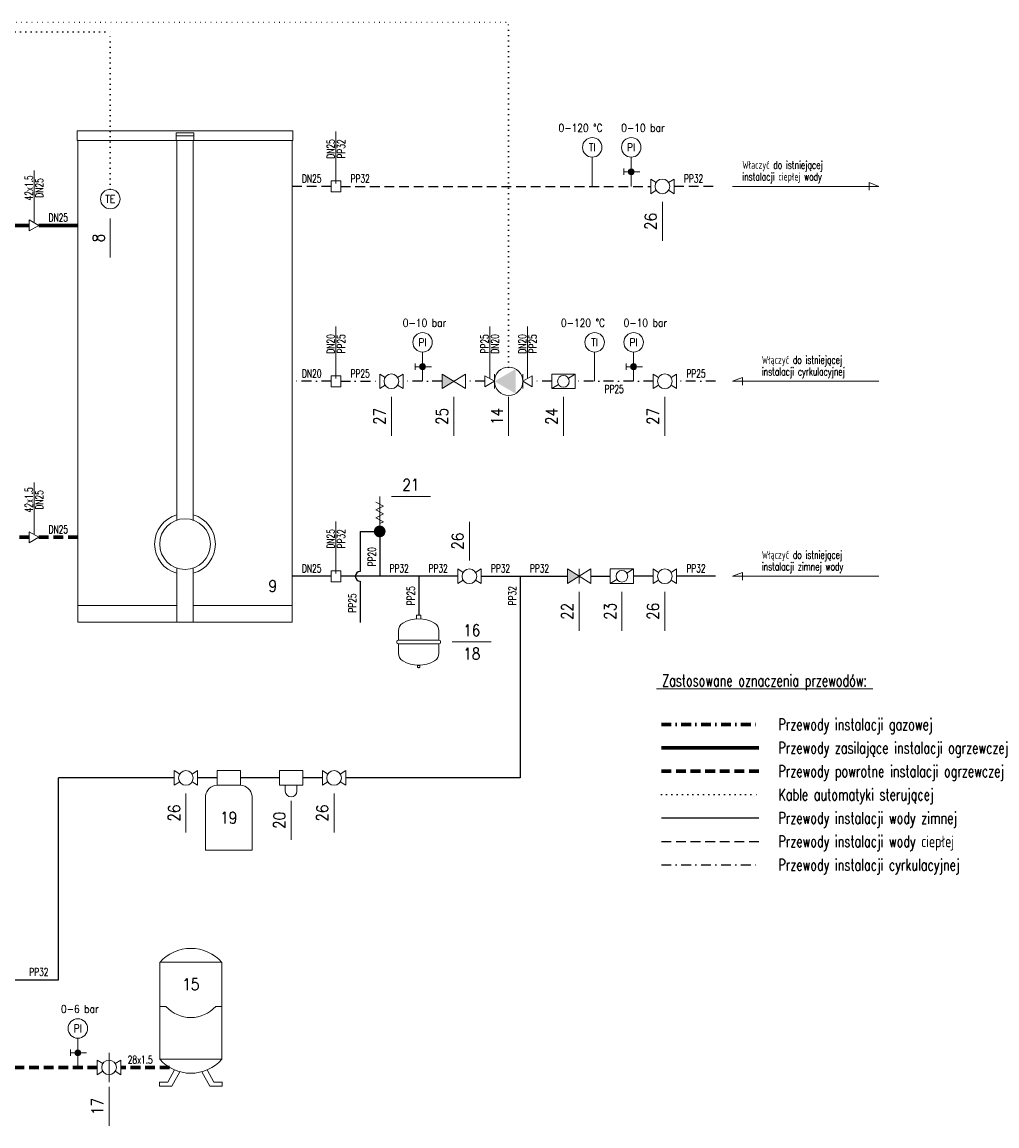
# Model space of a CAD drawing. Header units: centimetres. Extents: x -47 to 511, y -533 to -250.
# Tile 2 of 2: x 261 to 511, y -533 to -250. Entities that reach past the tile are written whole.
import ezdxf
from ezdxf.enums import TextEntityAlignment as Align

# ---------------------------------------------------------------- set-up
doc = ezdxf.new("R2010")
doc.units = ezdxf.units.CM
doc.header["$LTSCALE"] = 10
doc.header["$MEASUREMENT"] = 0
for name, pattern in [('DASHDOT2', [0.5, 0.25, -0.125, 0, -0.125]), ('DOT2', [0.125, 0, -0.125]), ('HIDDEN', [0.375, 0.25, -0.125])]:
    doc.linetypes.add(name, pattern=pattern)
doc.layers.get('0').update_dxf_attribs({"linetype": 'CONTINUOUS', "lineweight": 5})
for name, color, linetype, lineweight in [('IS_armatura_urządzenia', 6, 'CONTINUOUS', 15), ('IS_automatyka_przewody', 30, 'DOT2', 25), ('IS_gaz_przewody', 2, 'DASHDOT2', 70), ('IS_ogrzewcza_powrót', 5, 'HIDDEN', 70), ('IS_ogrzewcza_zasilanie', 1, 'CONTINUOUS', 70), ('IS_opisy_dodatkowe', 1, 'CONTINUOUS', 20), ('IS_opisy_numery', 62, 'CONTINUOUS', 20), ('IS_opisy_pomocnicze', 4, 'CONTINUOUS', 5), ('IS_opisy_urządzenia', 2, 'CONTINUOUS', 20), ('IS_opisy_średnice', 3, 'CONTINUOUS', 20), ('IS_woda_ciepła', 6, 'HIDDEN', 25), ('IS_woda_cyrkulacja', 3, 'DASHDOT2', 25), ('IS_woda_zimna', 5, 'CONTINUOUS', 25)]:
    doc.layers.add(name, color=color, linetype=linetype, lineweight=lineweight)
doc.styles.add('CP_ATTR', font='arial.ttf')
doc.styles.add('kg-romand-0', font='romans.shx', dxfattribs={"width": 0.7})
doc.styles.add('kg-romans-0', font='romans.shx', dxfattribs={"width": 0.85})
doc.styles.add('kg-romans-0(0.70)', font='romans.shx', dxfattribs={"width": 0.7})

# ---------------------------------------------------------------- blocks, each defined once
blk = doc.blocks.new('CPHS_135a')
for p, q in [((-0.06, 2.88), (-0.06, 2.97)), ((-0.05, 2.98), (0.05, 2.98)), ((0.05, 2.87), (-0.05, 2.87)), ((-0.035, 2.87), (-0.035, 2.85)), ((0.035, 2.85), (0.035, 2.87)), ((0.06, 2.97), (0.06, 2.88)), ((-1.15, 1.625), (-1.15, 2.168)), ((1.15, 1.625), (1.15, 2.168)), ((-1.15, 1.425), (-1.15, 0.882)), ((1.15, 1.425), (1.15, 0.882))]:
    blk.add_line(p, q)
at = {"ltscale": 2}
for p, q in [((-1.25, 1.55), (-1.25, 1.5)), ((-1.175, 1.625), (1.175, 1.625)), ((1.175, 1.425), (-1.175, 1.425)), ((1.25, 1.55), (1.25, 1.5)), ((-0.125, 0), (-0.125, 0.204)), ((0.125, 0), (-0.125, 0)), ((0.125, 0.204), (0.125, 0))]:
    blk.add_line(p, q, dxfattribs=at)
for centre, radius, start, end in [((-0.65, 2.168), 0.5, 121.33225, 180), ((0, 1.1), 1.75, 58.66775, 121.33225), ((-0.05, 2.97), 0.01, 90, 180), ((-0.05, 2.88), 0.01, 180, 270), ((0, 2.98), 0.02, 0, 180), ((0.05, 2.97), 0.01, 0, 90), ((0.05, 2.88), 0.01, 270, 0), ((0.65, 2.168), 0.5, 0, 58.66775), ((-0.65, 0.882), 0.5, 180, 238.66775), ((0.65, 0.882), 0.5, 301.33225, 0), ((0, 1.95), 1.75, 238.66775, 301.33225)]:
    blk.add_arc(centre, radius, start, end)
for centre, start, end in [((-1.175, 1.55), 90, 180), ((-1.175, 1.5), 180, 270), ((1.175, 1.55), 0, 90), ((1.175, 1.5), 270, 0)]:
    blk.add_arc(centre, 0.075, start, end, dxfattribs=at)
at = {"linetype": 'ByBlock', "style": 'CP_ATTR', "flags": 9}
for tag, p in [('NAME', (-0.092, -0.018)), ('GROUP', (-0.092, -0.018)), ('NUMBER', (-0.092, -0.019)), ('PRODUCER', (-0.092, -0.018)), ('ARTICLE', (-0.092, -0.018)), ('CHARACTER', (-0.092, -0.018)), ('PN', (-0.092, -0.018)), ('TEMPERATURE', (-0.092, -0.018)), ('FLOW', (-0.092, -0.018)), ('VOLTAGE', (-0.092, -0.019)), ('WEIGHT', (-0.092, -0.018)), ('OTHER', (-0.092, -0.018)), ('PRODUCT-TYPE', (-0.092, -0.019)), ('ORDER-NO', (-0.092, -0.019)), ('POWER', (-0.092, -0.019)), ('DN', (-0.091, -0.019))]:
    blk.add_attdef(tag, text='', height=0.00005, dxfattribs=at).set_placement(p, align=Align.MIDDLE_LEFT)
blk = doc.blocks.new('zawór gwintowany-2.0mm')
for p, q in [((1.08, 2.55), (-1.08, 2.55)), ((0, 1), (0, 2.55))]:
    blk.add_line(p, q)
at = {"const_width": 1}
blk.add_lwpolyline([(0, 0.5, 1), (0, -0.5, 1)], format="xyb", close=True, dxfattribs=at)
blk.add_circle((0, 0), 1)

msp = doc.modelspace()

# ---------------------------------------------------------------- hatches: boundary and pattern name
at = {"layer": 'IS_armatura_urządzenia'}
for points in [[(371.29, -342.1), (368.29, -340.23), (368.29, -343.98)], [(403.42, -392.1), (400.42, -390.23), (400.42, -393.98)]]:
    msp.add_hatch(color=256, dxfattribs=at).paths.add_polyline_path(points)

# ---------------------------------------------------------------- linework, layer by layer
for p, q in [((274.71, -277.85), (274.71, -280.35)), ((274.86, -277.85), (274.71, -277.85)), ((329.86, -277.85), (274.86, -277.85)), ((300.11, -278.35), (300.11, -280.35)), ((302.36, -278.35), (300.11, -278.35)), ((300.11, -279.15), (304.61, -279.15)), ((302.36, -278.35), (304.61, -278.35)), ((304.61, -278.35), (304.61, -280.35)), ((330.01, -277.85), (329.86, -277.85)), ((330.01, -280.35), (330.01, -277.85)), ((274.71, -280.35), (274.86, -280.35)), ((274.86, -280.35), (329.86, -280.35)), ((274.86, -280.35), (274.86, -403.85)), ((300.23, -280.35), (300.23, -377.71)), ((304.48, -280.35), (304.48, -377.71)), ((329.86, -403.85), (329.86, -280.35)), ((329.86, -280.35), (330.01, -280.35)), ((406.8, -284.6), (406.8, -292.1)), ((416.8, -284.6), (416.8, -292.1)), ((416.8, -288.35), (419.05, -288.35)), ((342.29, -290.69), (339.86, -290.69)), ((339.86, -290.69), (339.86, -293.51)), ((342.29, -290.69), (342.29, -293.51)), ((423.21, -291.11), (421.8, -290.23)), ((421.8, -290.23), (421.8, -293.98)), ((426.39, -291.11), (427.8, -290.23)), ((427.8, -290.23), (427.8, -293.98)), ((342.29, -293.51), (339.86, -293.51)), ((423.21, -293.09), (421.8, -293.98)), ((426.39, -293.09), (427.8, -293.98)), ((264.86, -302.1), (262.42, -300.69)), ((262.42, -300.69), (262.42, -303.51)), ((264.86, -302.1), (262.42, -303.51)), ((363.29, -334.6), (363.29, -342.1)), ((407.42, -334.6), (407.42, -342.1)), ((417.42, -334.6), (417.42, -342.1)), ((363.29, -338.35), (365.54, -338.35)), ((417.42, -338.35), (419.67, -338.35)), ((342.29, -340.69), (339.86, -340.69)), ((339.86, -340.69), (339.86, -343.51)), ((342.29, -340.69), (342.29, -343.51)), ((353.7, -341.11), (352.29, -340.23)), ((352.29, -340.23), (352.29, -343.98)), ((356.88, -341.11), (358.29, -340.23)), ((358.29, -340.23), (358.29, -343.98)), ((374.29, -340.23), (368.29, -343.98)), ((374.29, -343.98), (368.29, -340.23)), ((368.29, -343.98), (368.29, -340.23)), ((374.29, -343.98), (374.29, -340.23)), ((379.29, -340.69), (379.29, -343.51)), ((379.29, -340.69), (381.73, -342.1)), ((379.29, -343.51), (381.73, -342.1)), ((381.73, -340.23), (381.73, -343.98)), ((388.99, -340.23), (388.99, -343.98)), ((391.42, -340.69), (388.99, -342.1)), ((391.42, -343.51), (388.99, -342.1)), ((391.42, -340.69), (391.42, -343.51)), ((396.42, -340.23), (396.42, -343.98)), ((402.42, -340.23), (396.42, -340.23)), ((402.42, -340.23), (400.7, -341.31)), ((402.42, -340.23), (402.42, -343.98)), ((423.83, -341.11), (422.42, -340.23)), ((422.42, -340.23), (422.42, -343.98)), ((427.01, -341.11), (428.42, -340.23)), ((428.42, -340.23), (428.42, -343.98)), ((342.29, -343.51), (339.86, -343.51)), ((353.7, -343.09), (352.29, -343.98)), ((356.88, -343.09), (358.29, -343.98)), ((398.15, -342.9), (396.42, -343.98)), ((402.42, -343.98), (396.42, -343.98)), ((423.83, -343.09), (422.42, -343.98)), ((427.01, -343.09), (428.42, -343.98)), ((353.29, -374.1), (351.29, -373.1)), ((352.29, -378.6), (352.29, -371.64)), ((351.29, -375.1), (353.29, -374.1)), ((353.29, -376.1), (351.29, -375.1)), ((351.29, -377.1), (353.29, -376.1)), ((353.29, -378.1), (351.29, -377.1)), ((352.29, -378.6), (353.29, -378.1)), ((352.29, -378.6), (352.29, -379.1)), ((264.86, -382.1), (262.42, -380.69)), ((262.42, -380.69), (262.42, -383.51)), ((264.86, -382.1), (262.42, -383.51)), ((300.23, -389.99), (300.23, -403.85)), ((304.48, -389.99), (304.48, -403.85)), ((342.29, -390.69), (339.86, -390.69)), ((339.86, -390.69), (339.86, -393.51)), ((342.29, -390.69), (342.29, -393.51)), ((373.7, -391.11), (372.29, -390.23)), ((372.29, -390.23), (372.29, -393.98)), ((376.88, -391.11), (378.29, -390.23)), ((378.29, -390.23), (378.29, -393.98)), ((406.42, -390.23), (400.42, -393.98)), ((406.42, -393.98), (400.42, -390.23)), ((400.42, -393.98), (400.42, -390.23)), ((403.42, -393.98), (403.42, -390.23)), ((406.42, -393.98), (406.42, -390.23)), ((411.42, -390.23), (411.42, -393.98)), ((417.42, -390.23), (411.42, -390.23)), ((417.42, -390.23), (415.7, -391.31)), ((417.42, -390.23), (417.42, -393.98)), ((423.83, -391.11), (422.42, -390.23)), ((422.42, -390.23), (422.42, -393.98)), ((427.01, -391.11), (428.42, -390.23)), ((428.42, -390.23), (428.42, -393.98)), ((342.29, -393.51), (339.86, -393.51)), ((373.7, -393.09), (372.29, -393.98)), ((376.88, -393.09), (378.29, -393.98)), ((413.15, -392.9), (411.42, -393.98)), ((423.83, -393.09), (422.42, -393.98)), ((427.01, -393.09), (428.42, -393.98)), ((417.42, -393.98), (411.42, -393.98)), ((274.86, -399.6), (300.23, -399.6)), ((304.48, -399.6), (329.86, -399.6)), ((274.86, -403.85), (329.86, -403.85)), ((279.86, -403.85), (275.44, -403.85)), ((300.99, -442.85), (299.58, -441.96)), ((299.58, -441.96), (299.58, -445.71)), ((304.17, -442.85), (305.58, -441.96)), ((305.58, -441.96), (305.58, -445.71)), ((310.58, -441.96), (310.58, -445.71)), ((310.58, -441.96), (310.58, -445.71)), ((316.58, -441.96), (310.58, -441.96)), ((316.58, -441.96), (316.58, -445.71)), ((332.58, -441.96), (326.58, -441.96)), ((326.58, -441.96), (326.58, -445.71)), ((332.58, -441.96), (332.58, -445.71)), ((332.58, -441.96), (332.58, -445.71)), ((338.99, -442.85), (337.58, -441.96)), ((337.58, -441.96), (337.58, -445.71)), ((342.17, -442.85), (343.58, -441.96)), ((343.58, -441.96), (343.58, -445.71)), ((300.99, -444.83), (299.58, -445.71)), ((304.17, -444.83), (305.58, -445.71)), ((310.58, -445.71), (316.58, -445.71)), ((332.58, -445.71), (326.58, -445.71)), ((328.08, -447.21), (328.08, -445.71)), ((331.08, -447.21), (331.08, -445.71)), ((338.99, -444.83), (337.58, -445.71)), ((342.17, -444.83), (343.58, -445.71)), ((307.58, -462.38), (307.58, -448.48)), ((319.58, -462.38), (319.58, -448.48)), ((307.58, -462.38), (319.58, -462.38)), ((311.84, -491.12), (295.87, -491.12)), ((295.87, -491.12), (295.87, -515.99)), ((311.84, -491.12), (311.84, -515.99)), ((295.87, -502.41), (297.47, -502.41)), ((310.24, -502.41), (311.84, -502.41)), ((274.87, -510.58), (274.87, -518.08)), ((274.87, -514.33), (277.12, -514.33)), ((282.87, -514.33), (282.87, -521.83)), ((281.28, -517.08), (279.87, -516.2)), ((279.87, -516.2), (279.87, -519.95)), ((284.46, -517.08), (285.87, -516.2)), ((285.87, -516.2), (285.87, -519.95)), ((311.84, -515.99), (295.87, -515.99)), ((281.28, -519.07), (279.87, -519.95)), ((284.46, -519.07), (285.87, -519.95)), ((299.64, -518.71), (297.99, -521.84)), ((298.99, -522.84), (301.06, -519.2)), ((308.72, -522.84), (306.66, -519.2)), ((308.07, -518.71), (309.72, -521.84)), ((295.82, -521.84), (295.82, -522.84)), ((297.99, -521.84), (295.82, -521.84)), ((295.82, -522.84), (298.99, -522.84)), ((311.89, -522.84), (308.72, -522.84)), ((309.72, -521.84), (311.89, -521.84)), ((311.89, -521.84), (311.89, -522.84))]:
    msp.add_line(p, q, dxfattribs=at)
at = {"layer": 'IS_armatura_urządzenia', "const_width": 1.5}
msp.add_lwpolyline([(353.04, -380.6, -1), (351.54, -380.6, -1)], format="xyb", close=True, dxfattribs=at)
at = {"layer": 'IS_armatura_urządzenia'}
for centre, radius in [((406.8, -282.1), 2.5), ((416.8, -282.1), 2.5), ((424.8, -292.1), 1.88), ((283.19, -295.35), 2.5), ((363.29, -332.1), 2.5), ((407.42, -332.1), 2.5), ((417.42, -332.1), 2.5), ((385.36, -342.1), 3.63), ((355.29, -342.1), 1.88), ((399.42, -342.1), 1.5), ((425.42, -342.1), 1.88), ((302.36, -383.85), 6.5), ((375.29, -392.1), 1.88), ((414.42, -392.1), 1.5), ((425.42, -392.1), 1.88), ((302.58, -443.84), 1.88), ((340.58, -443.84), 1.88), ((274.87, -508.08), 2.5), ((282.87, -518.08), 1.88)]:
    msp.add_circle(centre, radius, dxfattribs=at)
for centre, radius, start, end in [((302.36, -383.85), 7.79, 105.8353, 254.1647), ((302.36, -383.85), 7.79, 285.8353, 74.1647), ((310.76, -448.92), 3.21, 93.2598, 172.0902), ((316.4, -448.92), 3.21, 7.9098, 86.7402), ((329.58, -447.21), 1.5, 180, 0), ((303.86, -498.22), 10.68, 41.6172, 138.3828), ((303.86, -496.73), 8.55, 221.6172, 318.3828), ((303.86, -508.89), 10.68, 221.6172, 318.3828)]:
    msp.add_arc(centre, radius, start, end, dxfattribs=at)
msp.add_solid([(381.73, -342.1), (387.16, -338.95), (387.16, -345.25)], dxfattribs=at)
at = {"layer": 'IS_automatyka_przewody'}
for p, q in [((52.49, -249.96), (385.36, -249.96)), ((385.36, -338.47), (385.36, -249.96)), ((54.99, -252.46), (283.19, -252.46)), ((283.19, -292.85), (283.19, -252.46)), ((424.54, -448.09), (449.54, -448.09))]:
    msp.add_line(p, q, dxfattribs=at)
at = {"layer": 'IS_gaz_przewody'}
msp.add_line((424.54, -430.09), (449.54, -430.09), dxfattribs=at)
at = {"layer": 'IS_ogrzewcza_powrót'}
for p, q in [((262.42, -382.1), (248.87, -382.1)), ((274.86, -382.1), (264.86, -382.1)), ((424.54, -442.09), (449.54, -442.09)), ((279.87, -518.08), (160.87, -518.08)), ((298.4, -518.08), (285.87, -518.08))]:
    msp.add_line(p, q, dxfattribs=at)
at = {"layer": 'IS_ogrzewcza_zasilanie'}
for p, q in [((262.42, -302.1), (233.87, -302.1)), ((274.86, -302.1), (264.86, -302.1)), ((424.54, -436.09), (449.54, -436.09))]:
    msp.add_line(p, q, dxfattribs=at)
at = {"layer": 'IS_opisy_pomocnicze'}
for p, q in [((341.07, -278.06), (341.07, -291.4)), ((263.64, -288.06), (263.64, -301.4)), ((480.3, -292.1), (477.8, -291.1)), ((477.8, -293.1), (477.8, -291.1)), ((442.8, -292.1), (480.3, -292.1)), ((424.8, -306.1), (424.8, -296.1)), ((283.19, -310.35), (283.19, -300.35)), ((341.07, -328.06), (341.07, -341.4)), ((380.51, -328.06), (380.51, -341.4)), ((390.21, -328.06), (390.21, -341.4)), ((442.8, -342.1), (445.3, -341.1)), ((480.3, -342.1), (442.8, -342.1)), ((445.3, -343.1), (445.3, -341.1)), ((355.29, -356.1), (355.29, -346.1)), ((371.29, -356.1), (371.29, -346.1)), ((385.36, -356.1), (385.36, -346.1)), ((399.42, -356.1), (399.42, -346.1)), ((425.42, -356.1), (425.42, -346.1)), ((263.64, -368.06), (263.64, -381.4)), ((365.29, -371.64), (355.29, -371.64)), ((341.07, -378.06), (341.07, -391.4)), ((375.29, -378.1), (375.29, -388.1)), ((442.8, -392.1), (445.3, -391.1)), ((480.3, -392.1), (442.8, -392.1)), ((445.3, -393.1), (445.3, -391.1)), ((403.42, -406.1), (403.42, -396.1)), ((414.42, -406.1), (414.42, -396.1)), ((425.42, -406.1), (425.42, -396.1)), ((380.92, -408.96), (370.92, -408.96)), ((302.58, -457.84), (302.58, -447.84)), ((329.58, -459.71), (329.58, -449.71)), ((340.58, -457.84), (340.58, -447.84)), ((282.87, -533.08), (282.87, -523.08))]:
    msp.add_line(p, q, dxfattribs=at)
at = {"layer": 'IS_woda_ciepła'}
for p, q in [((339.86, -292.1), (329.86, -292.1)), ((342.29, -292.1), (421.8, -292.1)), ((437.8, -292.1), (427.8, -292.1)), ((424.54, -460.09), (449.54, -460.09))]:
    msp.add_line(p, q, dxfattribs=at)
at = {"layer": 'IS_woda_cyrkulacja'}
for p, q in [((339.86, -342.1), (329.86, -342.1)), ((342.29, -342.1), (352.29, -342.1)), ((368.29, -342.1), (358.29, -342.1)), ((379.29, -342.1), (374.29, -342.1)), ((396.42, -342.1), (391.42, -342.1)), ((422.42, -342.1), (402.42, -342.1)), ((438.42, -342.1), (428.42, -342.1)), ((424.54, -466.09), (449.54, -466.09))]:
    msp.add_line(p, q, dxfattribs=at)
at = {"layer": 'IS_woda_zimna'}
for p, q in [((347.29, -380.6), (350.79, -380.6)), ((347.29, -380.6), (347.29, -390.85)), ((352.29, -382.1), (352.29, -392.1)), ((339.86, -392.1), (329.86, -392.1)), ((372.29, -392.1), (342.29, -392.1)), ((347.29, -393.35), (347.29, -403.97)), ((362.29, -392.1), (362.29, -402.1)), ((378.29, -392.1), (400.42, -392.1)), ((388.29, -392.1), (388.29, -443.84)), ((406.42, -392.1), (411.42, -392.1)), ((422.42, -392.1), (417.42, -392.1)), ((438.42, -392.1), (428.42, -392.1)), ((299.58, -443.84), (269.87, -443.84)), ((269.87, -495.58), (269.87, -443.84)), ((310.58, -443.84), (305.58, -443.84)), ((326.58, -443.84), (316.58, -443.84)), ((326.58, -443.84), (316.58, -443.84)), ((337.58, -443.84), (332.58, -443.84)), ((388.29, -443.84), (343.58, -443.84)), ((424.54, -454.09), (449.54, -454.09)), ((254.87, -495.58), (269.87, -495.58))]:
    msp.add_line(p, q, dxfattribs=at)
msp.add_arc((347.29, -392.1), 1.25, 90, 270, dxfattribs=at)

# ---------------------------------------------------------------- block references
at = {"layer": 'IS_armatura_urządzenia'}
for name, p, xscale, yscale, zscale, rotation in [('zawór gwintowany-2.0mm', (416.8, -288.35), 0.75, 0.75, 0.75, 90), ('zawór gwintowany-2.0mm', (363.29, -338.35), 0.75, 0.75, 0.75, 90), ('zawór gwintowany-2.0mm', (417.42, -338.35), 0.75, 0.75, 0.75, 90), ('CPHS_135a', (362.29, -402.1), -4.5, 4.5, 4.5, 180), ('zawór gwintowany-2.0mm', (274.87, -514.33), 0.75, 0.75, 0.75, 90)]:
    msp.add_blockref(name, p, dxfattribs=dict(at, xscale=xscale, yscale=yscale, zscale=zscale, rotation=rotation))

# ---------------------------------------------------------------- texts
at = {"layer": 'IS_opisy_dodatkowe', "style": 'kg-romans-0(0.70)', "width": 0.7}
for s, height, p in [('Właczyć do istniejącej', 2, (445.3, -286.6)), ('instalacji ciepłej wody', 2, (445.3, -289.6)), ('Włączyć do istniejącej', 2, (450.3, -336.6)), ('instalacji cyrkulacyjnej', 2, (450.3, -339.6)), ('Włączyć do istniejącej', 2, (450.3, -386.6)), ('instalacji zimnej wody', 2, (450.3, -389.6)), ('%%U Zastosowane oznaczenia przewodów: ', 3, (423.29, -418.84)), ('Przewody instalacji gazowej', 3, (454.54, -430.09)), ('Przewody zasilające instalacji ogrzewczej', 3, (454.54, -436.09)), ('Przewody powrotne instalacji ogrzewczej', 3, (454.54, -442.09)), ('Kable automatyki sterującej', 3, (454.54, -448.09)), ('Przewody instalacji wody zimnej', 3, (454.54, -454.09)), ('Przewody instalacji wody ciepłej', 3, (454.54, -460.09)), ('Przewody instalacji cyrkulacyjnej', 3, (454.54, -466.09))]:
    msp.add_text(s, height=height, dxfattribs=at).set_placement(p, align=Align.MIDDLE_LEFT)
at = {"layer": 'IS_opisy_numery', "style": 'kg-romand-0', "width": 0.85}
for s, p in [('26', (421.8, -301.1)), ('8', (280.19, -305.35)), ('27', (352.29, -351.1)), ('25', (368.29, -351.1)), ('14', (382.36, -351.1)), ('24', (396.42, -351.1)), ('27', (422.42, -351.1)), ('26', (372.29, -383.1)), ('22', (400.42, -401.1)), ('23', (411.42, -401.1)), ('26', (422.42, -401.1)), ('26', (299.58, -452.84)), ('20', (326.58, -454.71)), ('26', (337.58, -452.84)), ('17', (279.87, -528.08))]:
    msp.add_text(s, height=3, rotation=90, dxfattribs=at).set_placement(p, align=Align.MIDDLE_CENTER)
for s, p in [('21', (360.29, -368.64)), ('9', (324.86, -394.6)), ('16', (375.92, -405.96)), ('18', (375.92, -411.96)), ('19', (313.58, -454.05)), ('15', (303.86, -496.73))]:
    msp.add_text(s, height=3, dxfattribs=at).set_placement(p, align=Align.MIDDLE_CENTER)
at = {"layer": 'IS_opisy_urządzenia', "style": 'kg-romans-0', "width": 0.85}
for s, p in [('0-120 %%dC', (403.8, -277.1)), ('0-10 bar', (419.8, -277.1)), ('TI', (406.8, -282.1)), ('PI', (416.8, -282.1)), ('TE', (283.19, -295.35)), ('0-10 bar', (363.79, -327.1)), ('0-120 %%dC', (404.42, -327.1)), ('0-10 bar', (420.42, -327.1)), ('PI', (363.29, -332.1)), ('TI', (407.42, -332.1)), ('PI', (417.42, -332.1)), ('0-6 bar', (275.37, -503.08)), ('PI', (274.87, -508.08))]:
    msp.add_text(s, height=2, dxfattribs=at).set_placement(p, align=Align.MIDDLE_CENTER)
at = {"layer": 'IS_opisy_średnice', "style": 'kg-romans-0(0.70)', "width": 0.7}
for s, p in [('DN25', (339.74, -282.51)), ('PP32', (342.41, -282.51)), ('42x1.5', (262.3, -292.51)), ('DN25', (264.97, -292.51)), ('DN20', (339.74, -332.51)), ('PP25', (342.41, -332.51)), ('PP25', (379.18, -332.51)), ('DN20', (381.84, -332.51)), ('DN20', (388.87, -332.51)), ('PP25', (391.54, -332.51)), ('42x1.5', (262.3, -372.51)), ('DN25', (264.97, -372.51)), ('DN25', (339.74, -382.51)), ('PP32', (342.41, -382.51)), ('PP20', (350.29, -387.1)), ('PP25', (360.29, -397.1)), ('PP32', (386.29, -397.1)), ('PP25', (345.29, -398.97))]:
    msp.add_text(s, height=2, rotation=90, dxfattribs=at).set_placement(p, align=Align.MIDDLE_CENTER)
for s, p in [('DN25', (334.86, -290.1)), ('PP32', (347.29, -290.1)), ('PP32', (432.8, -290.1)), ('DN25', (269.86, -300.1)), ('DN20', (334.86, -340.1)), ('PP25', (347.29, -340.1)), ('PP25', (433.42, -340.1)), ('PP25', (412.42, -344.1)), ('DN25', (269.86, -380.1)), ('DN25', (334.86, -390.1)), ('PP32', (357.29, -390.1)), ('PP32', (367.29, -390.1)), ('PP32', (383.29, -390.1)), ('PP32', (393.29, -390.1)), ('PP32', (433.42, -390.1)), ('PP32', (264.87, -493.58)), ('28x1.5', (290.87, -516.08))]:
    msp.add_text(s, height=2, dxfattribs=at).set_placement(p, align=Align.MIDDLE_CENTER)

doc.saveas('drawing.dxf')
